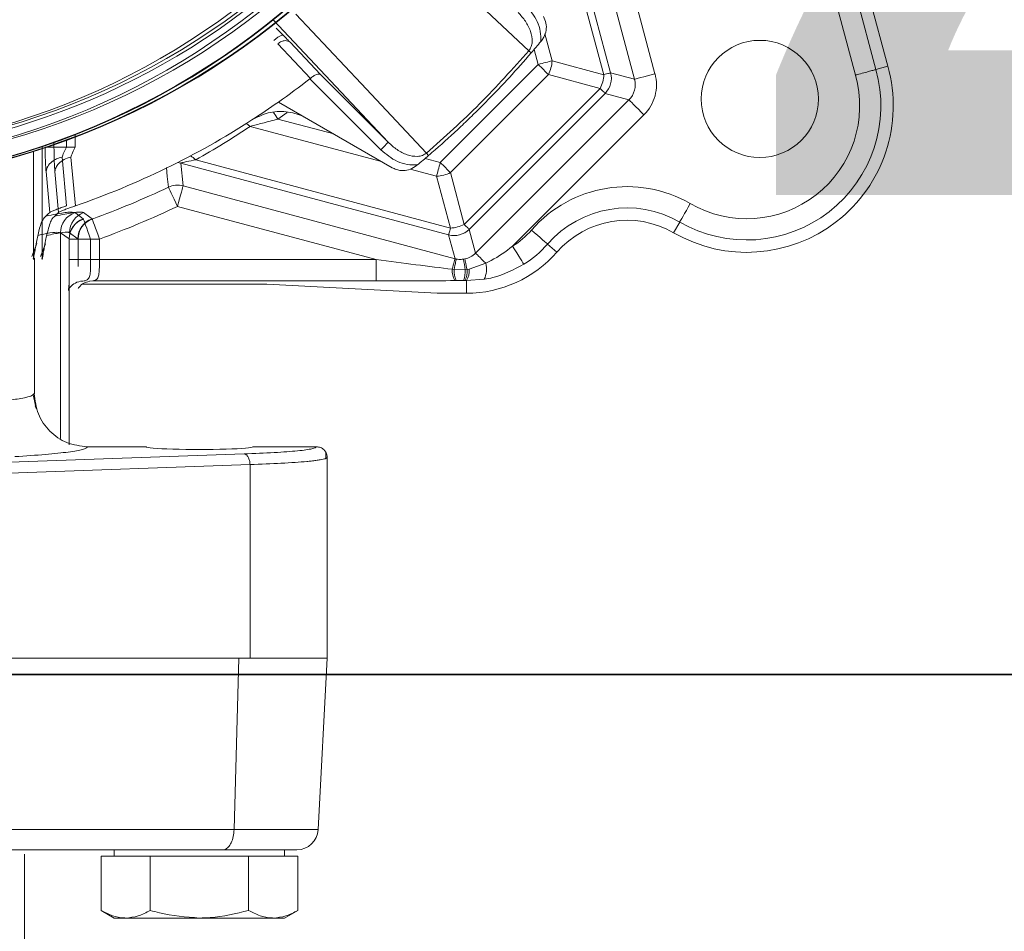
# Model space of a CAD drawing. Header units: centimetres. Extents: x -16053 to 7031, y -7778 to 254.
# Tile 89 of 256: x -12644 to -12634, y -780 to -771. Entities that reach past the tile are written whole.
import ezdxf

# ---------------------------------------------------------------- set-up
doc = ezdxf.new("R2010")
doc.units = ezdxf.units.CM
doc.header["$MEASUREMENT"] = 0
doc.layers.get('0').update_dxf_attribs({"linetype": 'CONTINUOUS'})
doc.layers.add('DLXLUM02', color=3, linetype='CONTINUOUS')
doc.layers.add('T -  urządzenia', color=20, linetype='CONTINUOUS', lineweight=25)
doc.layers.add('T - armatura', color=250, linetype='CONTINUOUS', lineweight=30)

# ---------------------------------------------------------------- blocks, each defined once
blk = doc.blocks.new('G$C54C5291B')
at = {"layer": 'T - armatura', "linetype": 'Continuous', "lineweight": 15}
for p, q in [((28.692, 49.6513), (27.6028, 53.7164)), ((27.4099, 53.6647), (28.4994, 49.5984)), ((26.6174, 49.6118), (25.9333, 52.1651)), ((26.2007, 49.6201), (25.5273, 52.1334)), ((25.7404, 52.1134), (26.4245, 49.5601)), ((25.4963, 51.9945), (26.1371, 49.603)), ((28.8037, 49.6819), (28.3897, 51.2272)), ((23.0309, 50.1163), (24.1126, 48.9682)), ((23.1273, 49.9726), (23.0611, 50.0402)), ((25.6509, 49.7333), (25.5835, 49.9848)), ((23.0762, 49.8935), (23.3825, 49.5684)), ((23.4776, 49.6032), (23.191, 49.9067)), ((25.4556, 49.8078), (25.4327, 49.8275)), ((25.4835, 49.8408), (25.5216, 49.6986)), ((25.5216, 49.6986), (24.6015, 48.7785)), ((26.1371, 49.603), (25.6509, 49.7333)), ((28.8037, 49.6819), (28.692, 49.6513)), ((23.3825, 49.5684), (23.3763, 49.5631)), ((23.3763, 49.5631), (24.0419, 48.8975)), ((24.1126, 48.9682), (23.4776, 49.6032)), ((24.6961, 48.6839), (25.6162, 49.604)), ((25.6162, 49.604), (26.1025, 49.4737)), ((26.4245, 49.5601), (26.2007, 49.6201)), ((26.1025, 49.4737), (24.8264, 48.1977)), ((24.873, 48.1511), (26.149, 49.4271)), ((26.3728, 49.3672), (24.933, 47.9273)), ((26.149, 49.4271), (26.3728, 49.3672)), ((23.0827, 49.3464), (24.1508, 48.7297)), ((23.0776, 49.1869), (23.1652, 49.2476)), ((23.6026, 49.0462), (23.0776, 49.1869)), ((25.28, 47.9919), (26.5141, 49.2259)), ((22.8177, 49.1179), (24.0504, 48.7876)), ((21.174, 48.9216), (21.174, 49.0416)), ((20.8646, 48.929), (20.8646, 47.8694)), ((20.9747, 48.9673), (20.9747, 48.9216)), ((21.0912, 48.9879), (21.0912, 48.9216)), ((20.7818, 48.8827), (20.7818, 47.8694)), ((21.0931, 48.3723), (21.05, 48.8292)), ((21.1328, 48.8292), (21.1759, 48.3723)), ((24.6015, 48.7785), (24.4593, 48.8166)), ((24.4923, 48.8445), (24.4726, 48.8675)), ((22.1667, 48.7729), (24.6801, 48.0994)), ((22.1868, 48.5598), (22.1667, 48.7729)), ((24.6971, 48.163), (22.3056, 48.8039)), ((20.9346, 48.3087), (20.9001, 48.6928)), ((20.9829, 48.6928), (21.0174, 48.3087)), ((24.3201, 48.7154), (24.5669, 48.6493)), ((24.5669, 48.6493), (24.6971, 48.163)), ((24.8264, 48.1977), (24.6961, 48.6839)), ((24.74, 47.8756), (22.1868, 48.5598)), ((22.1351, 48.3668), (24.0006, 47.867)), ((21.2488, 48.2511), (21.2504, 48.2482)), ((21.3332, 48.2482), (21.3316, 48.2511)), ((26.7915, 48.1195), (26.8494, 48.2198)), ((21.1168, 48.0632), (21.0368, 48.1196)), ((21.0368, 48.1196), (21.0368, 46.1893)), ((21.1196, 48.1196), (21.1996, 48.0632)), ((24.6801, 48.0994), (24.74, 47.8756)), ((24.933, 47.9273), (24.873, 48.1511)), ((20.7659, 47.8968), (20.8121, 48.017)), ((20.8946, 48.0167), (20.8483, 47.896)), ((21.1168, 46.1272), (21.1168, 48.0632)), ((21.1181, 48.0603), (21.1168, 48.0632)), ((21.1181, 47.867), (21.1181, 48.0603)), ((21.1181, 48.0603), (21.3181, 48.0603)), ((21.1996, 48.0632), (21.2009, 48.0603)), ((21.2009, 48.0603), (21.2009, 47.867)), ((21.4009, 48.0603), (21.2009, 48.0603)), ((21.3181, 48.0603), (21.3181, 47.867)), ((21.4009, 47.867), (21.4009, 48.0603)), ((25.696, 47.937), (25.6087, 48.0132)), ((20.7786, 47.8807), (20.7818, 47.8694)), ((20.7902, 46.6113), (20.7902, 47.8807)), ((20.8646, 47.8694), (20.8617, 47.8806)), ((21.1181, 46.1272), (21.1181, 47.867)), ((21.1181, 47.867), (21.3181, 47.867)), ((21.2009, 47.867), (21.2009, 47.8012)), ((21.4009, 47.867), (21.2009, 47.867)), ((24.0006, 47.867), (21.4009, 47.867)), ((24.0006, 47.867), (24.0006, 47.6673)), ((24.8326, 47.8729), (24.8198, 47.8707)), ((25.0276, 47.8326), (24.8739, 47.7768)), ((24.7314, 47.7734), (24.7134, 47.7761)), ((24.8344, 47.7714), (24.7314, 47.7734)), ((24.8534, 47.7736), (24.8344, 47.7714)), ((24.8739, 47.7768), (24.8534, 47.7736)), ((21.222, 47.6645), (21.2567, 47.6673)), ((22.9729, 47.6353), (21.2418, 47.6353)), ((21.3395, 47.6673), (21.3065, 47.6648)), ((21.3395, 47.6673), (24.0006, 47.6673)), ((24.5729, 47.5514), (22.9729, 47.6353)), ((24.7384, 47.6699), (24.7511, 47.67)), ((24.7511, 47.67), (24.8209, 47.67)), ((24.8209, 47.67), (24.8333, 47.67)), ((24.8333, 47.67), (24.8478, 47.6699)), ((24.8478, 47.6699), (25.014, 47.6822)), ((24.8478, 47.5514), (24.8478, 47.6699)), ((24.5729, 47.5514), (24.8478, 47.5514)), ((20.7769, 46.5998), (20.7902, 46.6113)), ((20.8022, 46.4963), (20.7801, 46.5987)), ((20.8108, 46.4645), (20.7981, 46.4943)), ((20.559, 45.965), (22.7591, 46.0431)), ((21.29, 46.1106), (21.8402, 46.1106)), ((22.8402, 46.1106), (23.4402, 46.1106)), ((23.5285, 45.9999), (23.5282, 46.0581)), ((23.5402, 46.0105), (23.5257, 46.0011)), ((23.5259, 46.0013), (23.5402, 46.0105)), ((23.5402, 44.1272), (23.5402, 46.0166)), ((20.5523, 45.8629), (22.8152, 45.9432)), ((22.8152, 45.9432), (22.8152, 44.1272)), ((20.5523, 44.1272), (22.8152, 44.1272)), ((22.6653, 42.5167), (22.7099, 44.1272)), ((23.5402, 44.1272), (22.8152, 44.1272)), ((23.4558, 42.5167), (23.5402, 44.1272)), ((20.5293, 42.5167), (22.6653, 42.5167)), ((22.6653, 42.5167), (23.4558, 42.5167)), ((22.5601, 42.3272), (20.4168, 42.3272)), ((21.4163, 42.2672), (21.4163, 41.7586)), ((21.4163, 42.2672), (21.4166, 42.2672)), ((21.4166, 42.2672), (21.4166, 41.7586)), ((21.4166, 42.2672), (21.6476, 42.2672)), ((21.5401, 42.3272), (21.5401, 42.2672)), ((21.5404, 42.3272), (21.5404, 42.2672)), ((21.6476, 42.2672), (21.8785, 42.2672)), ((21.8785, 42.2672), (21.8785, 41.7586)), ((21.8785, 42.2672), (22.3404, 42.2672)), ((22.3404, 42.2672), (22.8023, 42.2672)), ((23.256, 42.3272), (22.5601, 42.3272)), ((22.8023, 42.2672), (22.8023, 41.7586)), ((22.8023, 42.2672), (23.0332, 42.2672)), ((23.0332, 42.2672), (23.2641, 42.2672)), ((23.1404, 42.2672), (23.1404, 42.3272)), ((23.2641, 42.2672), (23.2641, 41.7586)), ((21.4163, 41.7586), (21.5401, 41.6872)), ((21.4166, 41.7586), (21.5404, 41.6872)), ((23.1404, 41.6872), (23.2641, 41.7586)), ((21.5401, 41.6872), (21.5404, 41.6872)), ((21.5404, 41.6872), (21.6476, 41.6872)), ((21.6476, 41.6872), (22.3404, 41.6872)), ((22.3404, 41.6872), (23.0332, 41.6872)), ((23.0332, 41.6872), (23.1404, 41.6872))]:
    blk.add_line(p, q, dxfattribs=at)
at = {"layer": 'T - armatura', "lineweight": 15}
blk.add_line((20.6987, 41.4377), (20.6987, 42.2861), dxfattribs=at)
at = {"layer": 'T - armatura', "linetype": 'Continuous', "lineweight": 15, "flags": 128}
for points in [[(25.4327, 49.8275), (24.7809, 50.4409), (24.1291, 51.0543)], [(23.2458, 50.171), (23.8593, 49.5192), (24.4726, 48.8675)], [(25.5216, 49.6986), (25.5393, 49.7034), (25.5568, 49.7081), (25.574, 49.7127), (25.5908, 49.7172), (25.6071, 49.7215), (25.6225, 49.7257), (25.6372, 49.7296), (25.6509, 49.7333)], [(25.6162, 49.604), (25.6062, 49.614), (25.5955, 49.6247), (25.5842, 49.6361), (25.5723, 49.648), (25.56, 49.6603), (25.5474, 49.6729), (25.5345, 49.6857), (25.5216, 49.6986)], [(26.1371, 49.603), (26.1505, 49.6066), (26.1626, 49.6098), (26.1732, 49.6127), (26.1822, 49.6151), (26.1895, 49.617), (26.1951, 49.6185), (26.1988, 49.6195), (26.2007, 49.6201)], [(26.4245, 49.5601), (26.4299, 49.5615), (26.442, 49.5648), (26.4604, 49.5697), (26.4845, 49.5762), (26.5133, 49.5839), (26.5459, 49.5926), (26.581, 49.602), (26.6174, 49.6118)], [(26.149, 49.4271), (26.1476, 49.4285), (26.1449, 49.4313), (26.1408, 49.4354), (26.1355, 49.4407), (26.1289, 49.4473), (26.1211, 49.455), (26.1123, 49.4639), (26.1025, 49.4737)], [(26.3728, 49.3672), (26.3768, 49.3632), (26.3856, 49.3544), (26.3991, 49.3409), (26.4167, 49.3233), (26.4378, 49.3022), (26.4617, 49.2783), (26.4874, 49.2526), (26.5141, 49.2259)], [(23.036, 49.2477), (23.0563, 49.218), (23.0776, 49.1869)], [(22.7808, 49.1446), (22.799, 49.1328), (22.8177, 49.1179)], [(22.0302, 48.7325), (22.0388, 48.6486), (22.0491, 48.5471)], [(22.1362, 48.7785), (22.1493, 48.7767), (22.1667, 48.7729)], [(24.5669, 48.6493), (24.5705, 48.6629), (24.5744, 48.6776), (24.5786, 48.6931), (24.5829, 48.7093), (24.5874, 48.7261), (24.5921, 48.7433), (24.5968, 48.7609), (24.6015, 48.7785)], [(24.6961, 48.6839), (24.6861, 48.6939), (24.6754, 48.7046), (24.664, 48.716), (24.6522, 48.7278), (24.6399, 48.7401), (24.6273, 48.7528), (24.6144, 48.7656), (24.6015, 48.7785)], [(22.1351, 48.3668), (22.1188, 48.4009), (22.1032, 48.4337), (22.0887, 48.4642), (22.0758, 48.4911), (22.0651, 48.5136), (22.0569, 48.5308), (22.0515, 48.5421), (22.0491, 48.5471)], [(22.1351, 48.3668), (22.1449, 48.4033), (22.1543, 48.4384), (22.163, 48.471), (22.1707, 48.4998), (22.1772, 48.5239), (22.1821, 48.5423), (22.1853, 48.5544), (22.1868, 48.5598)], [(26.9491, 48.3928), (26.9303, 48.3602), (26.9121, 48.3286), (26.8953, 48.2994), (26.8804, 48.2736), (26.8679, 48.252), (26.8584, 48.2355), (26.8521, 48.2246), (26.8494, 48.2198)], [(21.1701, 48.308), (21.1907, 48.2931), (21.2488, 48.2511)], [(21.3316, 48.2511), (21.311, 48.266), (21.2529, 48.308)], [(21.2504, 48.2482), (21.2523, 48.243), (21.2565, 48.2312), (21.263, 48.2133), (21.2715, 48.1899), (21.2816, 48.1618), (21.293, 48.1301), (21.3053, 48.0958), (21.3181, 48.0603)], [(21.4009, 48.0603), (21.3881, 48.0958), (21.3758, 48.1301), (21.3644, 48.1618), (21.3542, 48.1899), (21.3458, 48.2133), (21.3393, 48.2312), (21.3351, 48.243), (21.3332, 48.2482)], [(24.873, 48.1511), (24.8716, 48.1525), (24.8688, 48.1552), (24.8648, 48.1593), (24.8594, 48.1647), (24.8528, 48.1713), (24.8451, 48.179), (24.8363, 48.1878), (24.8264, 48.1977)], [(24.6801, 48.0994), (24.6806, 48.1013), (24.6816, 48.1051), (24.6831, 48.1106), (24.6851, 48.118), (24.6875, 48.1269), (24.6903, 48.1375), (24.6935, 48.1496), (24.6971, 48.163)], [(25.4583, 48.1445), (25.4867, 48.1197), (25.5141, 48.0957), (25.5395, 48.0736), (25.562, 48.054), (25.5807, 48.0376), (25.5951, 48.0251), (25.6045, 48.0168), (25.6087, 48.0132)], [(25.28, 47.9919), (25.3001, 47.96), (25.3195, 47.9292), (25.3375, 47.9007), (25.3534, 47.8754), (25.3667, 47.8544), (25.3769, 47.8383), (25.3836, 47.8277), (25.3866, 47.823)], [(24.933, 47.9273), (24.9356, 47.9247), (24.9413, 47.919), (24.9498, 47.9105), (24.9611, 47.8992), (24.9748, 47.8854), (24.9907, 47.8695), (25.0085, 47.8518), (25.0276, 47.8326)], [(24.74, 47.8756), (24.7393, 47.8728), (24.7377, 47.8669), (24.7354, 47.8581), (24.7322, 47.8465), (24.7284, 47.8322), (24.724, 47.8155), (24.7189, 47.7968), (24.7134, 47.7761)], [(24.7517, 47.8728), (24.7511, 47.87), (24.7499, 47.8641), (24.7481, 47.8553), (24.7457, 47.8436), (24.7428, 47.8294), (24.7394, 47.8128), (24.7356, 47.794), (24.7314, 47.7734)], [(24.8326, 47.8729), (24.8333, 47.8699), (24.8345, 47.864), (24.8364, 47.8551), (24.8388, 47.8435), (24.8418, 47.8293), (24.8452, 47.8127), (24.8491, 47.7941), (24.8534, 47.7736)]]:
    blk.add_lwpolyline(points, dxfattribs=at)
at = {"layer": 'T - armatura', "linetype": 'Continuous', "lineweight": 15}
for centre, radius in [((18.602, 55.6272), 7.07), ((18.602, 55.6272), 7.065), ((18.6612, 55.6272), 7.07), ((18.6612, 55.6272), 7.065), ((18.602, 55.6272), 6.895), ((18.6612, 55.6272), 6.895), ((18.602, 55.6272), 6.77), ((18.6612, 55.6272), 6.77), ((18.6612, 55.6272), 5.7594), ((27.6017, 49.3752), 0.55)]:
    blk.add_circle(centre, radius, dxfattribs=at)
for centre, radius, start, end in [((18.6612, 55.6272), 6.8, 224.61638, 104.34429), ((18.6729, 55.6272), 8.9365, 320.25675, 320.32563), ((25.3328, 49.7492), 0.3185, 332.87127, 357.12859), ((27.4788, 49.3112), 1.3758, 240.02567, 15.62997), ((27.4788, 49.3112), 1.2599, 240.02567, 15.65829), ((18.6729, 55.6272), 7.6743, 305.0725, 307.79728), ((25.819, 49.6189), 0.3185, 332.87103, 357.12937), ((26.0072, 49.5685), 0.2003, 315.09663, 14.90338), ((27.4788, 49.3112), 1.0602, 240.02567, 15.71762), ((18.6729, 55.6272), 7.6746, 302.81956, 305.07366), ((18.6729, 55.6272), 7.6746, 289.03435, 302.81956), ((22.1457, 48.6451), 0.2253, 44.79623, 60.38186), ((18.6729, 55.6272), 8.9365, 309.67437, 309.74324), ((24.5509, 48.9673), 0.3185, 272.87077, 297.12883), ((18.6729, 55.6272), 7.8438, 289.82512, 295.49439), ((22.1351, 48.3662), 0.2003, 75.0588, 115.43543), ((26.3547, 47.3622), 1.1898, 60.02567, 138.89022), ((18.6729, 55.6272), 8.0436, 289.82512, 295.49439), ((26.3547, 47.3622), 0.9901, 60.02567, 138.89022), ((21.2371, 48.1192), 0.2003, 109.53839, 179.87876), ((21.3199, 48.1192), 0.2003, 109.53839, 179.87876), ((21.3171, 48.0628), 0.2003, 109.94138, 179.8797), ((21.3179, 48.0603), 0.1997, 109.73833, 179.97498), ((21.3999, 48.0628), 0.2003, 109.94131, 179.87984), ((21.4006, 48.0603), 0.1997, 109.73833, 179.97498), ((24.6812, 48.4811), 0.3185, 272.87063, 297.12897), ((26.3547, 47.3622), 0.8742, 60.02567, 138.89022), ((24.7316, 48.293), 0.2003, 255.097, 314.90299), ((24.8478, 48.6772), 0.8102, 302.23884, 318.89022), ((24.8478, 48.6772), 1.0099, 302.23884, 318.89022), ((24.8478, 48.6772), 1.1258, 270, 318.89022), ((16.893, 46.6572), 8.0192, 7.98653, 8.70363), ((24.8145, 47.7762), 0.2205, 334.78016, 14.8403), ((24.9059, 47.7654), 0.1928, 176.81488, 209.70277), ((24.9555, 47.7625), 0.2244, 177.20641, 204.35146), ((24.5304, 47.7601), 0.3041, 342.76926, 2.12347), ((24.6322, 47.7627), 0.2214, 335.24377, 2.82589), ((24.6858, 47.7661), 0.1885, 329.28217, 3.24847), ((23.256, 42.5272), 0.2, 270, 357)]:
    blk.add_arc(centre, radius, start, end, dxfattribs=at)
at = {"layer": 'T - armatura', "linetype": 'Continuous', "lineweight": 15, "extrusion": (0, 0, -1)}
for centre, major_axis, ratio, start_param, end_param in [((26.2304, 49.5087), (0.1942, -0.052), 0.994545, 5.760378, 6.805993), ((26.2304, 49.5087), (-0.3871, 0.1037), 0.998174, 2.618785, 3.6644), ((18.6151, 55.4113), (-1.9599, -7.3143), 0.998886, 5.432056, 5.511452), ((10.1812, 55.6272), (14.1759, 0), 0.800731, 0.700681, 0.706414), ((24.7914, 48.0698), (0.052, -0.1942), 0.994545, 5.760378, 6.338844), ((23.9223, 47.8879), (1.4958, -0.194), 0.007121, 1.012609, 1.517544), ((24.7914, 48.0698), (0.052, -0.1942), 0.994545, 0.46296, 0.522808), ((23.9223, 47.6882), (1.5475, -0.0011), 0.013529, 1.015273, 1.520208)]:
    blk.add_ellipse(centre, major_axis=major_axis, ratio=ratio, start_param=start_param, end_param=end_param, dxfattribs=at)
at = {"layer": 'T - armatura', "linetype": 'Continuous', "lineweight": 15}
for centre, major_axis, ratio, start_param, end_param in [((10.0985, 55.6272), (-14.1759, 0), 0.800731, 2.435179, 2.440912), ((20.1181, 47.6871), (-1.2, 0), 0.052408, 2.75883, 2.8202), ((22.3402, 46.1106), (-0.5, 0), 0.052408, 0, 3.141593)]:
    blk.add_ellipse(centre, major_axis=major_axis, ratio=ratio, start_param=start_param, end_param=end_param, dxfattribs=at)
for points, knots in [([(25.5444, 49.9137), (25.5447, 49.9457), (25.5453, 50.0099), (25.505, 50.1337), (25.4435, 50.2085), (25.4026, 50.2582)], [0, 0, 0, 0, 0.2494894, 0.5003967, 1, 1, 1, 1]), ([(25.332, 50.1876), (25.3563, 50.1607), (25.4042, 50.1076), (25.4523, 50.0137), (25.4684, 49.9297), (25.4577, 49.8657), (25.4409, 49.84), (25.4327, 49.8275)], [0, 0, 0, 0, 0.270047, 0.532524, 0.777188, 0.891552, 1, 1, 1, 1]), ([(25.5705, 50.1493), (25.5798, 50.1288), (25.5984, 50.0877), (25.5984, 50.0189), (25.5806, 49.9621), (25.5593, 49.933), (25.5512, 49.9219)], [0, 0, 0, 0, 0.277056, 0.554149, 0.831203, 1, 1, 1, 1]), ([(23.1273, 49.9726), (23.1231, 49.9737), (23.1147, 49.976), (23.0906, 49.9641), (23.0646, 49.9457), (23.0483, 49.9308), (23.0402, 49.9233)], [0, 0, 0, 0, 0.279836, 0.559155, 0.779526, 1, 1, 1, 1]), ([(23.0762, 49.8935), (23.0873, 49.9013), (23.1094, 49.917), (23.1437, 49.9241), (23.172, 49.9204), (23.1847, 49.9113), (23.191, 49.9067)], [0, 0, 0, 0, 0.279847, 0.559217, 0.779557, 1, 1, 1, 1]), ([(23.191, 49.9067), (23.1818, 49.9164), (23.1633, 49.9358), (23.1393, 49.9603), (23.1273, 49.9726)], [0, 0, 0, 0, 0.499986, 1, 1, 1, 1]), ([(25.4327, 49.8275), (25.2818, 49.6583), (24.9801, 49.32), (24.6418, 49.0183), (24.4726, 48.8675)], [0, 0, 0, 0, 0.500054, 1, 1, 1, 1]), ([(25.5444, 49.9137), (25.5297, 49.8959), (25.5003, 49.8605), (25.4705, 49.8254), (25.4556, 49.8078)], [0, 0, 0, 0, 0.499978, 1, 1, 1, 1]), ([(24.4923, 48.8445), (24.5128, 48.8622), (24.6153, 48.9506), (24.7556, 49.0781), (24.9512, 49.2652), (25.1034, 49.4193), (25.2848, 49.6126), (25.388, 49.7306), (25.4556, 49.8078)], [0, 0, 0, 0, 0.0595498, 0.2977863, 0.4168899, 0.6551265, 0.7742301, 1, 1, 1, 1]), ([(28.4994, 49.5984), (28.502, 49.5992), (28.5128, 49.6021), (28.5452, 49.611), (28.5948, 49.6246), (28.646, 49.6387), (28.6822, 49.6486), (28.6887, 49.6504), (28.692, 49.6513)], [0, 0, 0, 0, 0.026435, 0.111701, 0.33378, 0.555856, 0.777929, 1, 1, 1, 1]), ([(23.4776, 49.6032), (23.4729, 49.6057), (23.4636, 49.6106), (23.4397, 49.6059), (23.4112, 49.5921), (23.3918, 49.576), (23.3825, 49.5684)], [0, 0, 0, 0, 0.251101, 0.501513, 0.762073, 1, 1, 1, 1]), ([(22.8177, 49.1179), (22.8553, 49.1277), (22.9393, 49.1496), (23.0284, 49.1736), (23.0776, 49.1869)], [0, 0, 0, 0, 0.447713, 1, 1, 1, 1]), ([(22.8325, 49.1776), (22.8827, 49.2034), (22.9831, 49.2551), (23.155, 49.2635), (23.2789, 49.2305), (23.3404, 49.1971), (23.3528, 49.1904)], [0, 0, 0, 0, 0.307501, 0.615025, 0.922621, 1, 1, 1, 1]), ([(20.9001, 48.6928), (20.8989, 48.7084), (20.8964, 48.7399), (20.8929, 48.8157), (20.8923, 48.8794), (20.892, 48.9216)], [0, 0, 0, 0, 0.2494195, 0.5021467, 1, 1, 1, 1]), ([(21.0912, 48.9216), (21.0664, 48.9216), (21.0169, 48.9216), (20.9533, 48.9216), (20.9064, 48.9216), (20.8968, 48.9216), (20.892, 48.9216)], [0, 0, 0, 0, 0.25, 0.5, 0.750005, 1, 1, 1, 1]), ([(20.9747, 48.9216), (20.9751, 48.8793), (20.9757, 48.8156), (20.9792, 48.7398), (20.9817, 48.7084), (20.9829, 48.6928)], [0, 0, 0, 0, 0.498906, 0.750968, 1, 1, 1, 1]), ([(20.9747, 48.9216), (20.9796, 48.9216), (20.9892, 48.9216), (21.0361, 48.9216), (21.0997, 48.9216), (21.1492, 48.9216), (21.174, 48.9216)], [0, 0, 0, 0, 0.249995, 0.5, 0.75, 1, 1, 1, 1]), ([(21.0912, 48.9216), (21.0826, 48.9046), (21.0699, 48.8795), (21.0567, 48.8483), (21.0521, 48.8353), (21.05, 48.8292)], [0, 0, 0, 0, 0.528043, 0.779304, 1, 1, 1, 1]), ([(21.174, 48.9216), (21.1654, 48.9046), (21.1526, 48.8795), (21.1394, 48.8483), (21.1349, 48.8353), (21.1328, 48.8292)], [0, 0, 0, 0, 0.529109, 0.779752, 1, 1, 1, 1]), ([(24.0419, 48.8975), (24.051, 48.9066), (24.0692, 48.9248), (24.0923, 48.9479), (24.1087, 48.9644), (24.1113, 48.9669), (24.1126, 48.9682)], [0, 0, 0, 0, 0.249999, 0.499992, 0.749999, 1, 1, 1, 1]), ([(24.4726, 48.8675), (24.4601, 48.8593), (24.4345, 48.8424), (24.3704, 48.8317), (24.2864, 48.8478), (24.1925, 48.8959), (24.1395, 48.9439), (24.1126, 48.9682)], [0, 0, 0, 0, 0.108448, 0.222813, 0.467475, 0.729952, 1, 1, 1, 1]), ([(20.9001, 48.6928), (20.904, 48.7096), (20.9116, 48.7434), (20.9501, 48.7843), (20.9975, 48.814), (21.0325, 48.8241), (21.05, 48.8292)], [0, 0, 0, 0, 0.279773, 0.559525, 0.77974, 1, 1, 1, 1]), ([(21.1328, 48.8292), (21.1106, 48.8224), (21.0663, 48.8088), (21.0196, 48.7723), (20.9908, 48.7325), (20.9855, 48.706), (20.9829, 48.6928)], [0, 0, 0, 0, 0.2797746, 0.5595248, 0.7797382, 1, 1, 1, 1]), ([(24.0419, 48.8975), (24.0917, 48.8566), (24.1664, 48.7952), (24.2903, 48.7548), (24.3545, 48.7555), (24.3865, 48.7558)], [0, 0, 0, 0, 0.499603, 0.750511, 1, 1, 1, 1]), ([(24.4923, 48.8445), (24.4748, 48.8296), (24.4397, 48.7999), (24.4042, 48.7705), (24.3865, 48.7558)], [0, 0, 0, 0, 0.499995, 1, 1, 1, 1]), ([(22.1667, 48.7729), (22.1675, 48.7736), (22.1689, 48.7749), (22.1856, 48.7796), (22.2288, 48.7889), (22.2766, 48.7982), (22.3056, 48.8039)], [0, 0, 0, 0, 0.138255, 0.238659, 0.538126, 1, 1, 1, 1]), ([(24.3782, 48.7489), (24.3595, 48.7363), (24.3221, 48.711), (24.2544, 48.6995), (24.1953, 48.7075), (24.1631, 48.7236), (24.1508, 48.7297)], [0, 0, 0, 0, 0.277055, 0.554149, 0.831202, 1, 1, 1, 1]), ([(20.9346, 48.3087), (20.9401, 48.3123), (20.9491, 48.3182), (20.9879, 48.3341), (21.0304, 48.3502), (21.0676, 48.3634), (21.0887, 48.3707), (21.0931, 48.3723)], [0, 0, 0, 0, 0.352067, 0.577621, 0.763629, 0.950472, 1, 1, 1, 1]), ([(21.0174, 48.3087), (21.0229, 48.3123), (21.0319, 48.3182), (21.0706, 48.3341), (21.1132, 48.3502), (21.1503, 48.3634), (21.1715, 48.3707), (21.1759, 48.3723)], [0, 0, 0, 0, 0.352066, 0.57762, 0.763628, 0.95047, 1, 1, 1, 1]), ([(20.7818, 47.8694), (20.7851, 47.8893), (20.7915, 47.9274), (20.8021, 47.987), (20.8134, 48.0461), (20.8311, 48.1288), (20.8537, 48.2155), (20.8729, 48.2451), (20.882, 48.2591)], [0, 0, 0, 0, 0.105715, 0.202228, 0.332855, 0.455839, 0.741846, 1, 1, 1, 1]), ([(20.9648, 48.2591), (20.9588, 48.2511), (20.9465, 48.2347), (20.9278, 48.1806), (20.911, 48.1154), (20.896, 48.0452), (20.8845, 47.985), (20.8739, 47.9255), (20.8678, 47.8887), (20.8646, 47.8694)], [0, 0, 0, 0, 0.168551, 0.348697, 0.542021, 0.668905, 0.804599, 0.897747, 1, 1, 1, 1]), ([(20.899, 48.2752), (20.9313, 48.2817), (21.0283, 48.3015), (21.1261, 48.3163), (21.1555, 48.3108), (21.1701, 48.308)], [0, 0, 0, 0, 0.19923, 0.59963, 1, 1, 1, 1]), ([(21.2529, 48.308), (21.2499, 48.3095), (21.2371, 48.3157), (21.1671, 48.3104), (21.0736, 48.2944), (20.9907, 48.2773), (20.9823, 48.2756)], [0, 0, 0, 0, 0.126278, 0.53967, 0.953115, 1, 1, 1, 1]), ([(21.0368, 48.1196), (21.0226, 48.1222), (20.9942, 48.1273), (20.9141, 48.1142), (20.8389, 48.0976), (20.8239, 48.0942)], [0, 0, 0, 0, 0.444496, 0.889058, 1, 1, 1, 1]), ([(20.9067, 48.0942), (20.952, 48.1036), (21.0498, 48.1238), (21.1042, 48.1271), (21.1167, 48.1211), (21.1196, 48.1196)], [0, 0, 0, 0, 0.39829, 0.859409, 1, 1, 1, 1]), ([(25.28, 47.9919), (25.215, 47.9439), (25.1343, 47.8844), (25.045, 47.8411), (25.0276, 47.8326)], [0, 0, 0, 0, 0.8055841, 1, 1, 1, 1]), ([(21.3181, 47.867), (21.3182, 47.8445), (21.3183, 47.7996), (21.3164, 47.7395), (21.3057, 47.6942), (21.2842, 47.6719), (21.2644, 47.6685), (21.2567, 47.6673)], [0, 0, 0, 0, 0.2136108, 0.4274051, 0.6423002, 0.8618392, 1, 1, 1, 1]), ([(21.3395, 47.6673), (21.352, 47.6701), (21.3762, 47.6757), (21.3943, 47.7111), (21.4005, 47.7623), (21.4009, 47.8172), (21.4009, 47.8531), (21.4009, 47.867)], [0, 0, 0, 0, 0.231401, 0.449137, 0.657172, 0.86737, 1, 1, 1, 1]), ([(24.8198, 47.8707), (24.8047, 47.8694), (24.7818, 47.8675), (24.7593, 47.8715), (24.7517, 47.8728)], [0, 0, 0, 0, 0.6607727, 1, 1, 1, 1]), ([(25.014, 47.6822), (25.041, 47.6871), (25.1715, 47.7106), (25.2914, 47.7733), (25.3866, 47.823)], [0, 0, 0, 0, 0.207215, 1, 1, 1, 1]), ([(21.118, 47.7664), (21.1179, 47.7389), (21.1178, 47.6854), (21.1153, 47.6227), (21.1122, 47.5882), (21.1087, 47.5748), (21.1096, 47.5774), (21.1097, 47.5777)], [0, 0, 0, 0, 0.309676, 0.602532, 0.824907, 0.981536, 1, 1, 1, 1]), ([(21.1181, 47.5939), (21.1201, 47.5976), (21.1271, 47.6105), (21.1622, 47.6466), (21.201, 47.6578), (21.2226, 47.664)], [0, 0, 0, 0, 0.146414, 0.524499, 1, 1, 1, 1]), ([(21.307, 47.6619), (21.2895, 47.6584), (21.2511, 47.6509), (21.214, 47.6165), (21.2046, 47.5999), (21.2022, 47.5956)], [0, 0, 0, 0, 0.384053, 0.838768, 1, 1, 1, 1]), ([(20.2331, 46.5172), (20.265, 46.5196), (20.3303, 46.5245), (20.4199, 46.5326), (20.5044, 46.5413), (20.5812, 46.5508), (20.6531, 46.5616), (20.7192, 46.5749), (20.7671, 46.5879), (20.7743, 46.5967), (20.7769, 46.5998)], [0, 0, 0, 0, 0.103579, 0.211679, 0.3243, 0.441441, 0.563105, 0.709496, 0.897213, 1, 1, 1, 1]), ([(20.7902, 46.6113), (20.7897, 46.608), (20.789, 46.6037), (20.7817, 46.5994), (20.7801, 46.5984)], [0, 0, 0, 0, 0.777577, 1, 1, 1, 1]), ([(20.7895, 46.6113), (20.7971, 46.5455), (20.8121, 46.4142), (20.9273, 46.2497), (21.0922, 46.1334), (21.2233, 46.1183), (21.29, 46.1106)], [0, 0, 0, 0, 0.250545, 0.500466, 0.745922, 1, 1, 1, 1]), ([(20.6065, 46.0179), (20.707, 46.0244), (20.9096, 46.0377), (21.1207, 46.0608), (21.2606, 46.0853), (21.2803, 46.1022), (21.29, 46.1106)], [0, 0, 0, 0, 0.247909, 0.499921, 0.751974, 1, 1, 1, 1]), ([(22.7591, 46.0431), (22.8574, 46.0471), (23.0571, 46.0553), (23.273, 46.072), (23.4151, 46.0908), (23.4319, 46.1041), (23.4402, 46.1106)], [0, 0, 0, 0, 0.2461134, 0.4998722, 0.7536999, 1, 1, 1, 1]), ([(22.7591, 46.0431), (22.7662, 46.0411), (22.7805, 46.0372), (22.7988, 46.0139), (22.8118, 45.9814), (22.8141, 45.9559), (22.8152, 45.9432)], [0, 0, 0, 0, 0.249998, 0.499993, 0.749997, 1, 1, 1, 1]), ([(23.4402, 46.1106), (23.4526, 46.1091), (23.4718, 46.1068), (23.4949, 46.0943), (23.514, 46.0789), (23.5283, 46.0581), (23.5376, 46.0336), (23.5387, 46.0185), (23.5392, 46.0105)], [0, 0, 0, 0, 0.239261, 0.367465, 0.50075, 0.709781, 0.844948, 1, 1, 1, 1]), ([(22.8152, 45.9432), (22.9163, 45.9471), (23.1283, 45.9553), (23.301, 45.9676), (23.3938, 45.9769), (23.4372, 45.9821), (23.4844, 45.9892), (23.5189, 45.9957), (23.5246, 46.0003), (23.5259, 46.0013)], [0, 0, 0, 0, 0.2698446, 0.5653327, 0.6339851, 0.7129654, 0.8022764, 0.9555439, 1, 1, 1, 1]), ([(22.5601, 42.3272), (22.5606, 42.3272), (22.5666, 42.3273), (22.5843, 42.3304), (22.6122, 42.349), (22.6401, 42.3918), (22.6599, 42.4497), (22.6635, 42.4944), (22.6653, 42.5167)], [0, 0, 0, 0, 0.010422, 0.112135, 0.334252, 0.556219, 0.778109, 1, 1, 1, 1]), ([(21.6476, 41.6872), (21.6421, 41.6873), (21.6006, 41.6879), (21.5225, 41.7035), (21.4521, 41.7402), (21.4166, 41.7586)], [0, 0, 0, 0, 0.070086, 0.53078, 1, 1, 1, 1]), ([(21.8785, 41.7586), (21.841, 41.7387), (21.7653, 41.6984), (21.687, 41.6909), (21.6476, 41.6872)], [0, 0, 0, 0, 0.495457, 1, 1, 1, 1]), ([(22.3404, 41.6872), (22.2135, 41.6967), (22.0572, 41.7084), (21.9069, 41.7507), (21.8785, 41.7586)], [0, 0, 0, 0, 0.811303, 1, 1, 1, 1]), ([(22.8023, 41.7586), (22.6825, 41.7289), (22.5301, 41.691), (22.3739, 41.6879), (22.3404, 41.6872)], [0, 0, 0, 0, 0.785623, 1, 1, 1, 1]), ([(23.0332, 41.6872), (23.0277, 41.6873), (22.9863, 41.6879), (22.9081, 41.7035), (22.8378, 41.7402), (22.8023, 41.7586)], [0, 0, 0, 0, 0.070086, 0.530781, 1, 1, 1, 1]), ([(23.2641, 41.7586), (23.2266, 41.7387), (23.1509, 41.6984), (23.0727, 41.6909), (23.0332, 41.6872)], [0, 0, 0, 0, 0.495457, 1, 1, 1, 1])]:
    blk.add_open_spline(points, degree=3, knots=knots, dxfattribs=at)
blk = doc.blocks.new('*U309')
for p, q in [((-31, -3.6), (31, -3.6)), ((-31, -3.6), (31, -3.6)), ((31, -3.6), (-31, -3.6)), ((31, -3.6), (-31, -3.6))]:
    blk.add_line(p, q)
at = {"layer": 'DLXLUM02', "color": 3}
blk.add_text('2', height=10, dxfattribs=at).set_placement((0, 0))

msp = doc.modelspace()

# ---------------------------------------------------------------- block references
at = {"layer": 'DLXLUM02', "xscale": 1.25, "yscale": 1.25, "zscale": 1.25}
msp.add_blockref('*U309', (-12637.3612, -772.8305), dxfattribs=at)
at = {"layer": 'T -  urządzenia', "linetype": 'ByBlock'}
msp.add_blockref('G$C54C5291B', (-12664.2739, -821.3036), dxfattribs=at)

doc.saveas('drawing.dxf')
